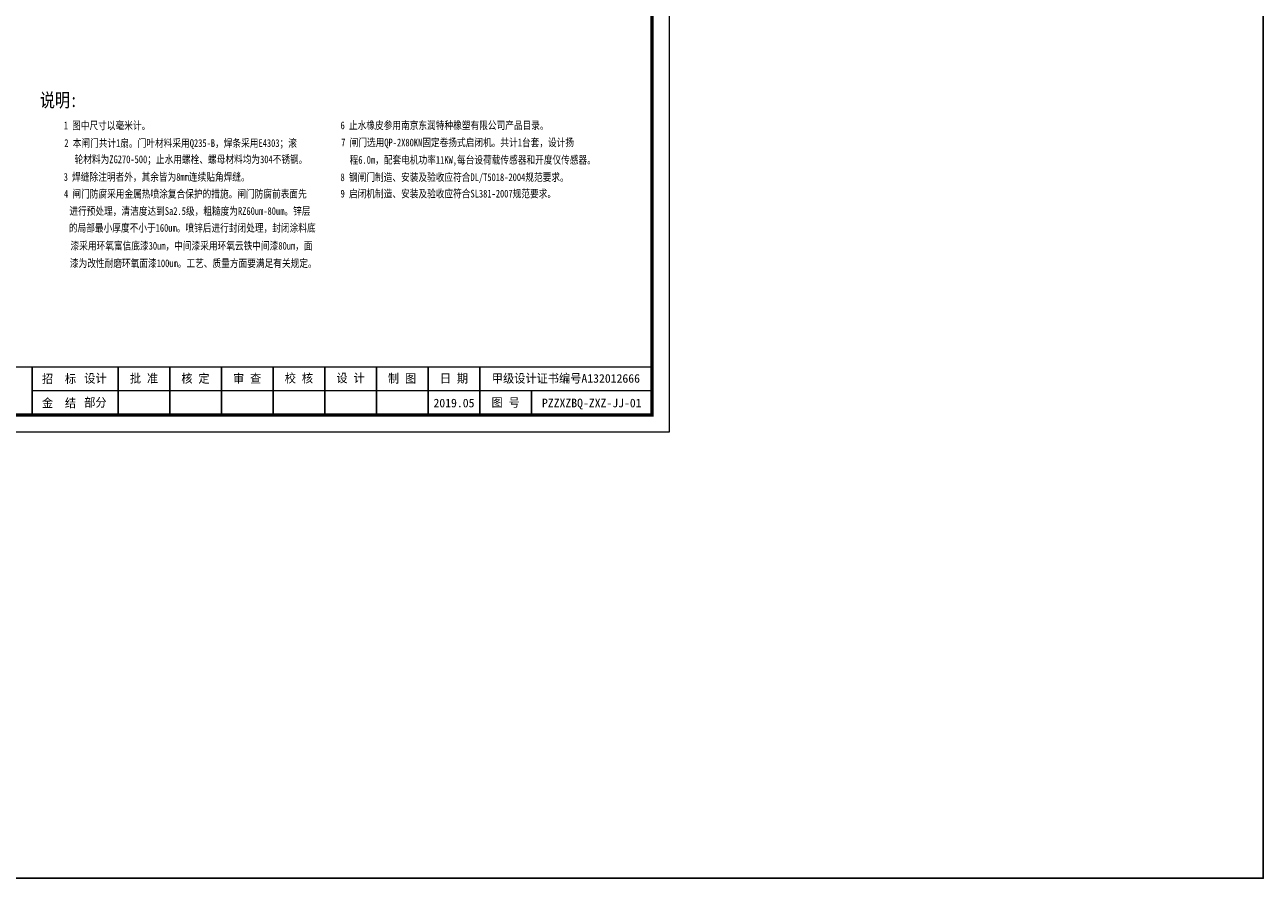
# Model space of a CAD drawing. Extents: x 7530 to 8796, y -15049 to -14057.
# Tile 5 of 6: x 8077 to 8796, y -15049 to -14553. Entities that reach past the tile are written whole.
import ezdxf
from ezdxf.enums import TextEntityAlignment as Align

# ---------------------------------------------------------------- set-up
doc = ezdxf.new("R2010")
doc.units = 0
doc.header["$LTSCALE"] = 10
doc.header["$MEASUREMENT"] = 0
doc.layers.get('0').update_dxf_attribs({"linetype": 'CONTINUOUS'})
doc.layers.add('标注', color=142, linetype='CONTINUOUS')
doc.styles.add('LYJFS', font='txt')
doc.styles.add('仿宋', font='txt', dxfattribs={"width": 0.8, "height": 4})
doc.styles.add('宋体', font='simfang.ttf', dxfattribs={"width": 0.8, "height": 3.5})

# ---------------------------------------------------------------- blocks, each defined once
blk = doc.blocks.new('A$C50DF6438')
at = {"lineweight": 0}
for p, q in [((0, 0), (0, -297)), ((-5, -285), (-185, -285)), ((0, -297), (-420, -297))]:
    blk.add_line(p, q, dxfattribs=at)
for p, q in [((-185, -278), (-185, -292)), ((-160, -278), (-160, -292)), ((-145, -278), (-145, -292)), ((-130, -278), (-130, -292)), ((-115, -278), (-115, -292)), ((-100, -278), (-100, -292)), ((-85, -278), (-85, -292)), ((-70, -278), (-70, -292)), ((-55, -278), (-55, -292)), ((-40, -285), (-40, -292))]:
    blk.add_line(p, q)
at = {"lineweight": 0, "const_width": 1}
blk.add_lwpolyline([(-395, -5), (-5, -5), (-5, -292), (-395, -292)], close=True, dxfattribs=at)
at = {"lineweight": 0, "const_width": 0.4}
blk.add_lwpolyline([(-5, -278), (-395, -278)], dxfattribs=at)
at = {"style": 'LYJFS'}
for s, p in [('招  标', (-177.17, -281.5)), ('金  结', (-177.17, -288.5)), ('2019.05', (-62.5, -288.5))]:
    blk.add_text(s, height=2.5, dxfattribs=at).set_placement(p, align=Align.MIDDLE_CENTER)
at = {"char_height": 2.5, "attachment_point": 5, "style": 'LYJFS'}
for s, insert in [('设计', (-166.6, -281.5)), ('批 准', (-152.5, -281.5)), ('核 定', (-137.56, -281.53)), ('审 查', (-122.57, -281.53)), ('校 核', (-107.53, -281.46)), ('设 计', (-92.53, -281.41)), ('制 图', (-77.58, -281.52)), ('日 期', (-62.5, -281.5)), ('甲级设计证书编号A132012666', (-30, -281.5)), ('部分', (-166.6, -288.5)), ('图 号', (-47.5, -288.5))]:
    blk.add_mtext(s, dxfattribs=dict(at, insert=insert))

msp = doc.modelspace()

# ---------------------------------------------------------------- linework, layer by layer
at = {"layer": '标注', "ltscale": 2}
msp.add_lwpolyline([(7529.55, -14057.24), (8795.97, -14057.24), (8795.97, -15049.09), (7529.55, -15049.09)], close=True, dxfattribs=at)

# ---------------------------------------------------------------- block references
at = {"linetype": 'Continuous', "xscale": 2, "yscale": 2, "zscale": 2}
msp.add_blockref('A$C50DF6438', (8451.04, -14195.95), dxfattribs=at)

# ---------------------------------------------------------------- texts
at = {"style": '仿宋', "width": 0.8}
for s, height, p in [('说明:', 8, (8085.58, -14600.96)), ('1 图中尺寸以毫米计。', 4.5, (8099.4, -14613.94)), ('6 止水橡皮参用南京东润特种橡塑有限公司产品目录。', 4.5, (8260.16, -14613.86)), ('2 本闸门共计1扇。门叶材料采用Q235-B，焊条采用E4303；滚', 4.5, (8099.74, -14624.18)), ('7 闸门选用QP-2X80KN固定卷扬式启闭机。共计1台套，设计扬', 4.5, (8260.53, -14623.82)), (' 轮材料为ZG270-500；止水用螺栓、螺母材料均为304不锈钢。', 4.5, (8103.27, -14633.6)), ('  程6.0m，配套电机功率11KW,每台设荷载传感器和开度仪传感器。', 4.5, (8260.53, -14633.92)), ('3 焊缝除注明者外，其余皆为8mm连续贴角焊缝。', 4.5, (8099.4, -14643.85)), ('8 钢闸门制造、安装及验收应符合DL/T5018-2004规范要求。', 4.5, (8260.16, -14644)), ('4 闸门防腐采用金属热喷涂复合保护的措施。闸门防腐前表面先', 4.5, (8099.56, -14653.67)), ('9 启闭机制造、安装及验收应符合SL381-2007规范要求。', 4.5, (8260.16, -14653.54)), ('   进行预处理，清洁度达到Sa2.5级，粗糙度为RZ60um-80um。锌层', 4.5, (8095.35, -14663.66)), ('   的局部最小厚度不小于160um。喷锌后进行封闭处理，封闭涂料底', 4.5, (8095.06, -14673.45)), ('漆采用环氧富信底漆30um，中间漆采用环氧云铁中间漆80um，面', 4.5, (8103.37, -14683.84)), ('   漆为改性耐磨环氧面漆100um。工艺、质量方面要满足有关规定。', 4.5, (8095.66, -14694.01))]:
    msp.add_text(s, height=height, dxfattribs=at).set_placement(p)
at = {"style": '宋体'}
msp.add_text('PZZXZBQ-ZXZ-JJ-01', height=5, dxfattribs=at).set_placement((8406.04, -14772.95), align=Align.MIDDLE_CENTER)

doc.saveas('drawing.dxf')
